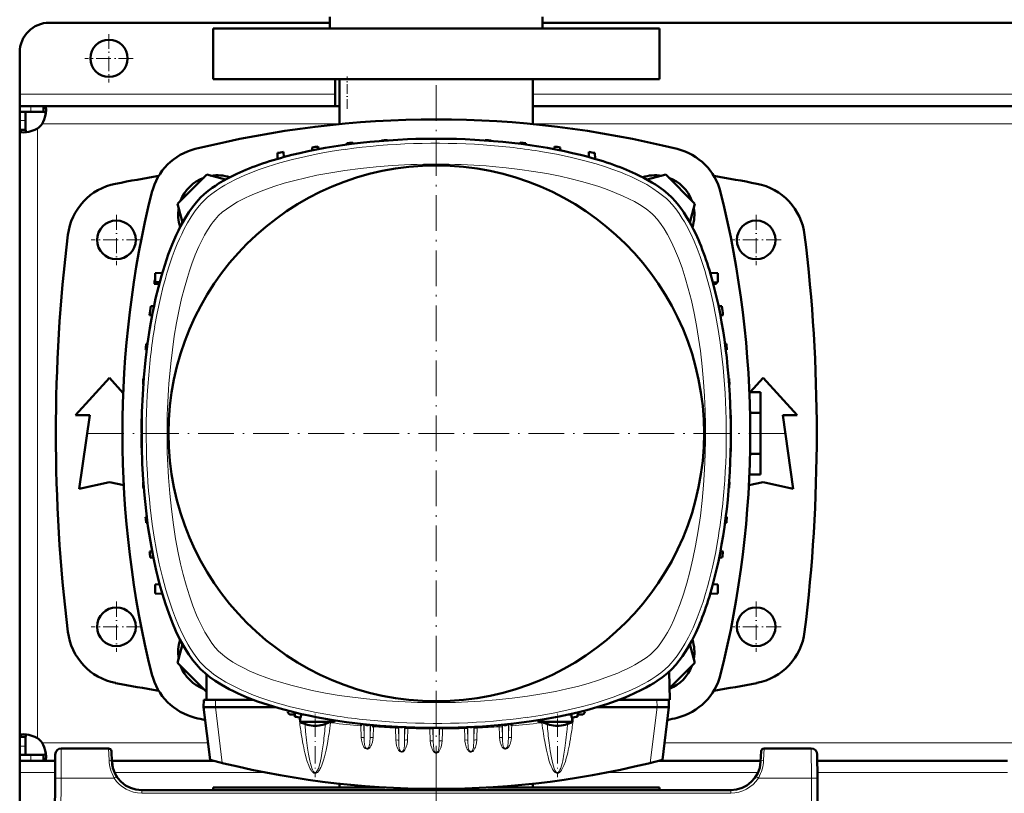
# Model space of a CAD drawing. Extents: x -1438 to 1837, y -1689 to 607.
# Tile 7 of 92: x -163 to 168, y -1374 to -1114. Entities that reach past the tile are written whole.
import ezdxf

# ---------------------------------------------------------------- set-up
doc = ezdxf.new("R2010")
doc.units = 0
doc.linetypes.add('DASHDOT', pattern=[18.5, 12, -3, 0.5, -3])

msp = doc.modelspace()

# ---------------------------------------------------------------- linework, layer by layer
at = {"color": 7, "lineweight": 50}
for p, q in [((-58.96, -1115.01), (-153.21, -1115.01)), ((-58.96, -1117.01), (-58.96, -1113.01)), ((12.54, -1113.01), (12.54, -1117.01)), ((261.04, -1115.01), (12.54, -1115.01)), ((-98.21, -1117.01), (-23.21, -1117.01)), ((-98.21, -1134.01), (-98.21, -1117.01)), ((-23.21, -1117.01), (51.79, -1117.01)), ((51.79, -1134.01), (51.79, -1117.01)), ((-163.21, -1139.01), (-163.21, -1125.01)), ((-23.21, -1134.01), (-98.21, -1134.01)), ((-57.21, -1134.01), (-57.21, -1143.01)), ((-55.71, -1149.09), (-55.71, -1134.01)), ((51.79, -1134.01), (-23.21, -1134.01)), ((9.29, -1149.09), (9.29, -1134.01)), ((-163.21, -1143.01), (-163.21, -1139.01)), ((-163.21, -1143.01), (-163.21, -1145.01)), ((-159.51, -1143.01), (-163.21, -1143.01)), ((-155.18, -1143.01), (-159.51, -1143.01)), ((-155.18, -1143.01), (-155.18, -1145.01)), ((-55.71, -1143.01), (-155.18, -1143.01)), ((264.29, -1143.01), (9.29, -1143.01)), ((-163.21, -1145.01), (-163.12, -1145.01)), ((-163.21, -1145.01), (-163.21, -1147.87)), ((-159.51, -1145.01), (-163.21, -1145.01)), ((-163.21, -1147.87), (-163.21, -1151.04)), ((-161.21, -1145.01), (-161.21, -1147.87)), ((-161.21, -1151.04), (-161.21, -1147.87)), ((-159.51, -1145.01), (-155.18, -1145.01)), ((-163.21, -1151.04), (-161.21, -1151.04)), ((-163.21, -1151.04), (-163.21, -1253.01)), ((-41.65, -1154.57), (-41.66, -1154.73)), ((-39.65, -1154.46), (-39.65, -1154.58)), ((-30.03, -1154.09), (-30.03, -1154.11)), ((-16.4, -1154.09), (-16.4, -1154.11)), ((-6.78, -1154.46), (-6.78, -1154.58)), ((-4.78, -1154.57), (-4.77, -1154.73)), ((-64.9, -1156.92), (-64.94, -1157.93)), ((-62.9, -1156.64), (-62.87, -1157.53)), ((-53.28, -1155.52), (-53.3, -1155.98)), ((-51.28, -1155.32), (-51.27, -1155.71)), ((4.85, -1155.32), (4.83, -1155.71)), ((6.85, -1155.52), (6.86, -1155.98)), ((16.47, -1156.64), (16.44, -1157.53)), ((18.47, -1156.92), (18.51, -1157.93)), ((-76.6, -1160.78), (-76.53, -1158.78)), ((-74.47, -1160.18), (-74.53, -1158.43)), ((28.03, -1160.18), (28.1, -1158.43)), ((30.16, -1160.78), (30.1, -1158.78)), ((-100.33, -1166.08), (-110.13, -1175.88)), ((-94.08, -1167.76), (-100.33, -1166.08)), ((53.92, -1166.08), (47.65, -1167.76)), ((63.71, -1175.88), (53.92, -1166.08)), ((-110.13, -1175.88), (-108.46, -1182.14)), ((62.03, -1182.16), (63.71, -1175.88)), ((-117.73, -1199.23), (-115.29, -1199.1)), ((-117.73, -1202.23), (-117.73, -1199.23)), ((68.86, -1199.09), (71.38, -1199.23)), ((71.38, -1199.23), (71.38, -1202.23)), ((-117.98, -1202.76), (-117.97, -1202.72)), ((-116.33, -1202.82), (-117.98, -1202.76)), ((-117.97, -1202.72), (-116.32, -1202.77)), ((-117.73, -1202.23), (-116.17, -1202.23)), ((69.76, -1202.31), (71.38, -1202.23)), ((69.9, -1202.82), (70.4, -1202.8)), ((-118.08, -1210.26), (-119.16, -1210.29)), ((72.73, -1210.29), (71.65, -1210.26)), ((-119.58, -1213.32), (-118.7, -1213.35)), ((72.26, -1213.35), (73.15, -1213.32)), ((-120.71, -1222.95), (-120.25, -1222.93)), ((73.81, -1222.93), (74.27, -1222.95)), ((-120.9, -1224.95), (-120.51, -1224.96)), ((74.08, -1224.96), (74.47, -1224.95)), ((-144.43, -1246.88), (-133.06, -1234.38)), ((-133.06, -1234.38), (-128.44, -1239.46)), ((-121.77, -1236.57), (-121.64, -1236.57)), ((-121.65, -1234.57), (-121.49, -1234.56)), ((75.06, -1234.56), (75.22, -1234.57)), ((75.21, -1236.57), (75.33, -1236.57)), ((82.3, -1239.15), (86.64, -1234.38)), ((86.64, -1234.38), (98.02, -1246.88)), ((82, -1239.15), (85.79, -1239.15)), ((85.79, -1239.15), (85.79, -1246.08)), ((-139.68, -1246.88), (-144.43, -1246.88)), ((-143.18, -1271.63), (-139.68, -1246.88)), ((-122.14, -1246.2), (-122.12, -1246.19)), ((75.69, -1246.19), (75.71, -1246.2)), ((82.22, -1246.08), (85.79, -1246.08)), ((85.79, -1246.08), (85.79, -1259.94)), ((93.27, -1246.88), (96.77, -1271.63)), ((98.02, -1246.88), (93.27, -1246.88)), ((-122.22, -1248.19), (-122.22, -1252.85)), ((-122.18, -1248.2), (-122.17, -1248.2)), ((75.74, -1248.2), (75.78, -1248.19)), ((75.78, -1248.2), (75.78, -1248.19)), ((75.78, -1257.82), (75.78, -1248.2)), ((-163.21, -1354.98), (-163.21, -1253.01)), ((-122.22, -1253.17), (-122.22, -1257.82)), ((-122.18, -1257.82), (-122.17, -1257.82)), ((-122.14, -1259.82), (-122.12, -1259.82)), ((75.69, -1259.82), (75.71, -1259.82)), ((75.74, -1257.82), (75.78, -1257.82)), ((75.78, -1257.82), (75.78, -1257.82)), ((82.22, -1259.94), (85.79, -1259.94)), ((85.79, -1259.94), (85.79, -1266.86)), ((82, -1266.86), (85.79, -1266.86)), ((-133.06, -1269.38), (-143.18, -1271.63)), ((-128.26, -1270.45), (-133.06, -1269.38)), ((-121.77, -1269.45), (-121.64, -1269.44)), ((75.21, -1269.44), (75.33, -1269.45)), ((86.64, -1269.38), (81.84, -1270.45)), ((96.77, -1271.63), (86.64, -1269.38)), ((-121.65, -1271.45), (-121.49, -1271.45)), ((75.06, -1271.45), (75.22, -1271.45)), ((-120.9, -1281.07), (-120.51, -1281.06)), ((-120.71, -1283.07), (-120.25, -1283.09)), ((73.81, -1283.09), (74.27, -1283.07)), ((74.08, -1281.06), (74.47, -1281.07)), ((-118.7, -1292.66), (-119.58, -1292.7)), ((72.26, -1292.66), (73.15, -1292.7)), ((-119.31, -1294.7), (-118.29, -1294.73)), ((71.86, -1294.73), (72.87, -1294.7)), ((69.76, -1303.71), (71.38, -1303.79)), ((-117.73, -1303.79), (-116.2, -1303.71)), ((-117.73, -1303.79), (-117.73, -1306.79)), ((-115.29, -1306.92), (-117.73, -1306.79)), ((68.86, -1306.92), (71.38, -1306.79)), ((71.38, -1306.79), (71.38, -1303.79)), ((-108.46, -1323.88), (-110.13, -1330.13)), ((63.71, -1330.13), (62.03, -1323.86)), ((-110.13, -1330.13), (-100.38, -1339.88)), ((55.18, -1338.67), (63.71, -1330.13)), ((55.04, -1333.1), (55.28, -1342.47)), ((-100.38, -1342.51), (-100.38, -1334.04)), ((-101.35, -1342.51), (-101.42, -1345.01)), ((-100.38, -1342.51), (-101.35, -1342.51)), ((-84.79, -1342.51), (-100.38, -1342.51)), ((55.28, -1342.51), (38.36, -1342.51)), ((54.98, -1345.01), (54.92, -1342.51)), ((55.28, -1342.51), (55.28, -1342.47)), ((-99.24, -1362.71), (-101.42, -1345.01)), ((-101.42, -1345.01), (-97.45, -1345.01)), ((-97.42, -1345.01), (-97.45, -1345.01)), ((-97.42, -1345.01), (-77.38, -1345.01)), ((-73.09, -1346.21), (-73.1, -1346.53)), ((26.65, -1346.21), (26.67, -1346.53)), ((30.94, -1345.01), (50.98, -1345.01)), ((50.98, -1345.01), (51.01, -1345.01)), ((54.98, -1345.01), (51.01, -1345.01)), ((52.81, -1362.71), (54.98, -1345.01)), ((-72.02, -1347.51), (-70.74, -1347.51)), ((-70.72, -1348.22), (-70.77, -1346.79)), ((-68.92, -1349.97), (-68.92, -1348.51)), ((-68.31, -1349.97), (-68.92, -1349.97)), ((-68.72, -1348.54), (-68.67, -1347.28)), ((-68.68, -1347.51), (-68.53, -1347.51)), ((-68.53, -1347.51), (-68.31, -1347.51)), ((-68.31, -1347.51), (-68.25, -1347.51)), ((-61.52, -1349.97), (-68.31, -1349.97)), ((-67.67, -1347.51), (-68.25, -1347.51)), ((-58.92, -1349.97), (-61.52, -1349.97)), ((-58.92, -1349.97), (-58.92, -1349.51)), ((12.48, -1349.97), (12.48, -1349.51)), ((13.09, -1349.97), (12.48, -1349.97)), ((13.09, -1349.97), (19.88, -1349.97)), ((19.88, -1349.97), (22.48, -1349.97)), ((21.81, -1347.51), (21.23, -1347.51)), ((22.09, -1347.51), (21.81, -1347.51)), ((22.09, -1347.51), (22.25, -1347.51)), ((22.28, -1348.54), (22.24, -1347.28)), ((22.48, -1349.97), (22.48, -1348.51)), ((24.28, -1348.22), (24.33, -1346.79)), ((24.31, -1347.51), (25.58, -1347.51)), ((-48.23, -1350.66), (-48.58, -1351.27)), ((-44.67, -1351.02), (-44.36, -1351.6)), ((1.79, -1350.66), (2.15, -1351.27)), ((-163.21, -1354.98), (-161.21, -1354.98)), ((-163.21, -1358.14), (-163.21, -1354.98)), ((-161.21, -1358.14), (-161.21, -1354.98)), ((-163.21, -1361.01), (-163.21, -1358.14)), ((-161.21, -1361.01), (-161.21, -1358.14)), ((-133.38, -1358.9), (-149.24, -1358.9)), ((-132.19, -1363.42), (-132.38, -1359.84)), ((85.95, -1359.84), (85.76, -1363.42)), ((102.82, -1358.9), (86.95, -1358.9)), ((-163.21, -1361.01), (-161.21, -1361.01)), ((-163.21, -1363.01), (-163.21, -1361.01)), ((-159.51, -1361.01), (-163.21, -1361.01)), ((-163.21, -1363.01), (-163.21, -1367.01)), ((-159.51, -1363.01), (-163.21, -1363.01)), ((-155.18, -1361.01), (-159.51, -1361.01)), ((-155.18, -1363.01), (-159.51, -1363.01)), ((-155.18, -1363.01), (-155.18, -1361.01)), ((-151.25, -1363.01), (-155.18, -1363.01)), ((-151.24, -1360.88), (-151.28, -1368.84)), ((-98.12, -1363.01), (-132.21, -1363.01)), ((85.78, -1363.01), (51.68, -1363.01)), ((104.82, -1360.88), (104.86, -1368.84)), ((168.75, -1363.01), (104.83, -1363.01)), ((-163.21, -1367.01), (-163.21, -1381.01)), ((-151.71, -1450.9), (-151.28, -1368.84)), ((105.29, -1450.9), (104.86, -1368.84)), ((75.78, -1372.9), (-122.2, -1372.9)), ((-40.53, -1372.01), (-98.21, -1372.01)), ((-98.21, -1372.9), (-98.21, -1372.01)), ((-55.71, -1372.01), (-55.71, -1370.74)), ((51.79, -1372.01), (-5.91, -1372.01)), ((9.29, -1372.01), (9.29, -1370.74)), ((51.79, -1372.9), (51.79, -1372.01))]:
    msp.add_line(p, q, dxfattribs=at)
at = {"color": 7, "linetype": 'DASHDOT', "lineweight": 18, "ltscale": 0.40625}
for p, q in [((-133.21, -1118.88), (-133.21, -1135.13)), ((-125.08, -1127.01), (-141.33, -1127.01))]:
    msp.add_line(p, q, dxfattribs=at)
at = {"color": 7, "linetype": 'DASHDOT', "lineweight": 18, "ltscale": 0.270001}
msp.add_line((-53.21, -1143.91), (-53.21, -1133.11), dxfattribs=at)
at = {"color": 7, "linetype": 'DASHDOT', "lineweight": 18}
for p, q in [((-23.22, -1136.01), (-23.22, -1370.01)), ((93.78, -1253.01), (-140.22, -1253.01)), ((-23.21, -1395.23), (-23.21, -1368.52))]:
    msp.add_line(p, q, dxfattribs=at)
at = {"color": 7, "lineweight": 18}
for p, q in [((-57.21, -1139.01), (-163.21, -1139.01)), ((264.29, -1139.01), (9.29, -1139.01)), ((-159.51, -1143.01), (-159.51, -1145.01)), ((-163.21, -1147.87), (-161.21, -1147.87)), ((-157.21, -1150.54), (-157.21, -1253.01)), ((-55.71, -1149.01), (-155.67, -1149.01)), ((264.29, -1149.01), (9.29, -1149.01)), ((-157.21, -1355.47), (-157.21, -1253.01)), ((-97.35, -1342.51), (-97.42, -1345.01)), ((50.98, -1345.01), (50.92, -1342.51)), ((-95.15, -1363.76), (-97.45, -1345.01)), ((-73.1, -1346.53), (-71.8, -1346.53)), ((25.37, -1346.53), (26.67, -1346.53)), ((51.01, -1345.01), (48.71, -1363.76)), ((-58.61, -1349.81), (-58.71, -1350.21)), ((-58.16, -1349.97), (-58.2, -1350.3)), ((11.72, -1349.97), (11.76, -1350.3)), ((12.18, -1349.81), (12.27, -1350.21)), ((-48.58, -1351.27), (-48.46, -1355.23)), ((-47.6, -1350.73), (-47.47, -1355.31)), ((-47.47, -1350.74), (-47.47, -1355.31)), ((-45.47, -1350.95), (-45.47, -1355.31)), ((-45.47, -1355.31), (-45.34, -1350.96)), ((-44.47, -1355.23), (-44.36, -1351.6)), ((-36.96, -1351.61), (-36.96, -1352.03)), ((-36.96, -1352.03), (-36.84, -1356.05)), ((-35.97, -1351.66), (-35.96, -1352.12)), ((-35.96, -1352.12), (-35.84, -1356.14)), ((-35.84, -1351.67), (-35.84, -1356.14)), ((-33.84, -1351.77), (-33.84, -1356.14)), ((-33.84, -1356.14), (-33.73, -1352.28)), ((-33.73, -1352.28), (-33.72, -1351.77)), ((-32.85, -1356.05), (-32.73, -1352.19)), ((-32.73, -1352.19), (-32.72, -1351.82)), ((-25.34, -1352), (-25.33, -1352.33)), ((-25.33, -1352.33), (-25.21, -1356.33)), ((-24.34, -1352.01), (-24.33, -1352.42)), ((-24.33, -1352.42), (-24.22, -1356.42)), ((-24.22, -1352.01), (-24.22, -1356.42)), ((-22.22, -1352.01), (-22.22, -1356.42)), ((-22.1, -1352.42), (-22.22, -1356.42)), ((-22.09, -1352.01), (-22.1, -1352.42)), ((-21.1, -1352), (-21.1, -1352.33)), ((-13.7, -1352.19), (-13.71, -1351.82)), ((-12.7, -1352.28), (-12.72, -1351.77)), ((-12.59, -1356.14), (-12.7, -1352.28)), ((-12.59, -1351.77), (-12.59, -1356.14)), ((-10.59, -1351.67), (-10.59, -1356.14)), ((-10.48, -1352.12), (-10.59, -1356.14)), ((-10.47, -1351.66), (-10.48, -1352.12)), ((-9.48, -1351.61), (-9.48, -1352.03)), ((-2.07, -1351.6), (-2.09, -1351.05)), ((-0.97, -1355.31), (-1.07, -1351.68)), ((-0.97, -1350.95), (-0.97, -1355.31)), ((1.17, -1350.73), (1.03, -1355.31)), ((1.03, -1350.74), (1.03, -1355.31)), ((-163.21, -1358.14), (-161.21, -1358.14)), ((-99.94, -1357.01), (-155.67, -1357.01)), ((-149.24, -1358.9), (-149.28, -1368.84)), ((-133.38, -1358.9), (-133.19, -1362.87)), ((220.06, -1357.01), (53.51, -1357.01)), ((86.76, -1362.87), (86.95, -1358.9)), ((102.86, -1368.84), (102.82, -1358.9)), ((-159.51, -1363.01), (-159.51, -1361.01)), ((-151.27, -1367.01), (-163.21, -1367.01)), ((-149.28, -1368.84), (-149.71, -1450.9)), ((-131.45, -1368.84), (-149.28, -1368.84)), ((-130.86, -1368.46), (-131.45, -1368.84)), ((-80.4, -1367.01), (-131.32, -1367.01)), ((-130.61, -1368.31), (-130.86, -1368.46)), ((84.89, -1367.01), (33.97, -1367.01)), ((102.86, -1368.84), (85.03, -1368.84)), ((102.86, -1368.84), (103.29, -1450.9)), ((168.73, -1367.01), (104.85, -1367.01)), ((-122.2, -1373.89), (-122.2, -1372.9)), ((75.78, -1372.9), (75.78, -1373.89)), ((75.78, -1373.89), (-122.2, -1373.89))]:
    msp.add_line(p, q, dxfattribs=at)
at = {"color": 7, "linetype": 'DASHDOT', "lineweight": 18, "ltscale": 0.422498}
for p, q in [((-130.71, -1179.56), (-130.71, -1196.46)), ((84.29, -1179.56), (84.29, -1196.46)), ((-130.71, -1309.56), (-130.71, -1326.46)), ((84.29, -1309.56), (84.29, -1326.46))]:
    msp.add_line(p, q, dxfattribs=at)
at = {"color": 7, "linetype": 'DASHDOT', "lineweight": 18, "ltscale": 0.4225}
for p, q in [((-122.26, -1188.01), (-139.16, -1188.01)), ((92.74, -1188.01), (75.84, -1188.01)), ((-122.26, -1318.01), (-139.16, -1318.01)), ((92.74, -1318.01), (75.84, -1318.01))]:
    msp.add_line(p, q, dxfattribs=at)
at = {"color": 7, "linetype": 'DASHDOT', "lineweight": 18, "ltscale": 0.073828}
msp.add_line((-63.92, -1350.21), (-63.92, -1347.26), dxfattribs=at)
at = {"color": 7, "linetype": 'DASHDOT', "lineweight": 18, "ltscale": 0.487851}
msp.add_line((-63.92, -1349.08), (-63.92, -1368.59), dxfattribs=at)
at = {"color": 7, "linetype": 'DASHDOT', "lineweight": 18, "ltscale": 0.073831}
msp.add_line((17.48, -1350.21), (17.48, -1347.26), dxfattribs=at)
at = {"color": 7, "linetype": 'DASHDOT', "lineweight": 18, "ltscale": 0.487872}
msp.add_line((17.48, -1349.08), (17.48, -1368.59), dxfattribs=at)
at = {"color": 7, "lineweight": 50}
for points in [[(-154.33, -1144.43), (-154.41, -1145.37), (-154.63, -1146.43), (-154.98, -1147.54), (-155.3, -1148.28), (-155.67, -1149.01)], [(-155.18, -1143.01), (-154.99, -1143.03), (-154.83, -1143.08), (-154.69, -1143.18), (-154.57, -1143.31), (-154.48, -1143.49), (-154.41, -1143.7), (-154.35, -1144.04), (-154.33, -1144.43)], [(-155.18, -1145.01), (-154.84, -1145.05), (-154.59, -1145.2), (-154.42, -1145.44)], [(-161.79, -1151.89), (-162.44, -1151.83), (-162.7, -1151.75), (-162.9, -1151.64), (-163.06, -1151.51), (-163.16, -1151.34), (-163.21, -1151.04)], [(-157.21, -1150.54), (-158.16, -1151.02), (-159.13, -1151.4), (-160.1, -1151.67), (-161.02, -1151.83), (-161.79, -1151.89)], [(-160.77, -1151.8), (-161.02, -1151.63), (-161.16, -1151.38), (-161.21, -1151.04)], [(-90.21, -1165.79), (-91.75, -1166.54), (-93.33, -1167.36), (-94.84, -1168.2), (-96.35, -1169.1), (-97.42, -1169.79), (-98.48, -1170.52), (-99.85, -1171.55), (-101.17, -1172.64), (-102.41, -1173.81)], [(55.98, -1173.81), (54.6, -1172.53), (53.14, -1171.33), (51.61, -1170.22), (50.44, -1169.43), (49.25, -1168.69), (47.87, -1167.89), (46.49, -1167.14), (45.12, -1166.44), (43.77, -1165.79)], [(-102.41, -1173.81), (-103.79, -1175.3), (-105.12, -1176.95), (-106.39, -1178.74), (-107.61, -1180.68), (-108.39, -1182.02), (-109.14, -1183.41), (-109.89, -1184.88), (-110.61, -1186.39), (-111.96, -1189.51), (-113.27, -1192.92), (-114.48, -1196.47), (-115.59, -1200.13), (-116.61, -1203.9), (-117.54, -1207.75), (-118.07, -1210.2), (-118.57, -1212.67), (-119.46, -1217.69), (-120.23, -1222.8), (-120.59, -1225.62), (-120.92, -1228.46), (-121.46, -1234.19), (-121.86, -1239.96), (-122.11, -1245.76), (-122.21, -1251.58), (-122.18, -1257.4), (-122, -1263.22), (-121.71, -1268.53), (-121.29, -1273.81), (-120.75, -1279.04), (-120.09, -1284.22), (-119.3, -1289.34), (-118.37, -1294.37), (-117.35, -1299.06), (-116.8, -1301.37), (-116.21, -1303.65), (-115.27, -1307.01), (-114.24, -1310.28), (-113.14, -1313.45), (-111.96, -1316.51), (-110.69, -1319.44), (-109.34, -1322.23), (-108.61, -1323.6), (-107.86, -1324.93), (-107.13, -1326.13), (-106.39, -1327.28), (-105.11, -1329.07), (-103.79, -1330.72), (-102.41, -1332.2)], [(64, -1186.02), (63.25, -1184.47), (62.44, -1182.89), (61.59, -1181.38), (60.69, -1179.87), (60, -1178.8), (59.27, -1177.75), (58.24, -1176.38), (57.15, -1175.06), (55.98, -1173.81)], [(55.98, -1332.2), (57.26, -1330.83), (58.46, -1329.36), (59.57, -1327.84), (60.36, -1326.66), (61.1, -1325.47), (61.9, -1324.09), (62.65, -1322.71), (63.35, -1321.34), (64, -1320)], [(-102.41, -1332.2), (-100.93, -1333.58), (-99.28, -1334.91), (-97.48, -1336.18), (-95.55, -1337.41), (-94.21, -1338.18), (-92.82, -1338.93), (-91.35, -1339.68), (-89.83, -1340.4), (-86.71, -1341.75), (-83.31, -1343.06), (-79.76, -1344.27), (-76.1, -1345.38), (-72.33, -1346.4), (-68.48, -1347.33), (-66.03, -1347.86), (-63.55, -1348.36), (-58.53, -1349.25), (-53.43, -1350.02), (-50.61, -1350.38), (-47.76, -1350.71), (-42.04, -1351.25), (-36.26, -1351.65), (-30.46, -1351.9), (-24.64, -1352), (-18.82, -1351.97), (-13.01, -1351.79), (-7.7, -1351.5), (-2.42, -1351.08), (2.82, -1350.54), (8, -1349.88), (13.11, -1349.09), (18.14, -1348.16), (22.84, -1347.14), (25.15, -1346.59), (27.42, -1346), (30.78, -1345.06), (34.05, -1344.03), (37.23, -1342.93), (40.29, -1341.75), (43.22, -1340.48), (46.01, -1339.13), (47.38, -1338.4), (48.7, -1337.65), (49.9, -1336.92), (51.06, -1336.18), (52.85, -1334.9), (54.49, -1333.58), (55.98, -1332.2)], [(-161.79, -1354.13), (-162.44, -1354.19), (-162.7, -1354.26), (-162.9, -1354.37), (-163.06, -1354.51), (-163.16, -1354.68), (-163.21, -1354.98)], [(-157.21, -1355.47), (-158.16, -1355), (-159.13, -1354.62), (-160.1, -1354.35), (-161.02, -1354.18), (-161.79, -1354.13)], [(-160.77, -1354.22), (-161.02, -1354.38), (-161.16, -1354.64), (-161.21, -1354.98)], [(-154.33, -1361.59), (-154.41, -1360.64), (-154.63, -1359.58), (-154.98, -1358.48), (-155.3, -1357.73), (-155.67, -1357.01)], [(-155.18, -1361.01), (-154.84, -1360.96), (-154.59, -1360.82), (-154.42, -1360.57)], [(-155.18, -1363.01), (-154.99, -1362.99), (-154.83, -1362.93), (-154.69, -1362.84), (-154.57, -1362.7), (-154.48, -1362.53), (-154.41, -1362.31), (-154.35, -1361.98), (-154.33, -1361.59)]]:
    msp.add_lwpolyline(points, dxfattribs=at)
at = {"color": 7, "lineweight": 18}
for points in [[(-101.34, -1174.89), (-100.06, -1173.7), (-98.64, -1172.54), (-97.1, -1171.42), (-95.44, -1170.33), (-94.27, -1169.62), (-93.05, -1168.94), (-90.5, -1167.62), (-87.8, -1166.38), (-85.29, -1165.34), (-82.68, -1164.35), (-79.99, -1163.42), (-77.92, -1162.76), (-75.81, -1162.14), (-71.5, -1160.98), (-67.07, -1159.94), (-62.54, -1159.01), (-58.16, -1158.24), (-53.72, -1157.57)], [(12.54, -1158.38), (17.19, -1159.22), (21.76, -1160.19), (26.22, -1161.27), (28.41, -1161.86), (30.56, -1162.48), (33.37, -1163.36), (36.1, -1164.3), (38.75, -1165.29), (40.46, -1165.99), (42.12, -1166.71), (43.72, -1167.45), (45.27, -1168.22), (47.5, -1169.43), (49.59, -1170.7), (51.51, -1172.02), (53.26, -1173.39), (54.11, -1174.13), (54.9, -1174.89)], [(-96.39, -1179.84), (-95.18, -1178.74), (-93.76, -1177.63), (-91.97, -1176.41), (-90, -1175.25), (-88.69, -1174.54), (-87.33, -1173.86), (-85.82, -1173.16), (-84.27, -1172.48), (-81.15, -1171.24), (-77.77, -1170.06), (-74.28, -1168.98), (-70.7, -1167.99), (-67.04, -1167.1), (-63.33, -1166.3), (-58.66, -1165.42), (-53.94, -1164.67), (-48.68, -1163.98), (-43.38, -1163.43), (-38.05, -1163.01)], [(-4.37, -1163.32), (0.27, -1163.76), (4.88, -1164.31), (9.45, -1164.97), (13.97, -1165.73), (18.43, -1166.62), (22.07, -1167.45), (25.64, -1168.36), (29.13, -1169.36), (31.44, -1170.09), (33.7, -1170.87), (36.72, -1172.02), (39.61, -1173.26), (41.54, -1174.18), (43.38, -1175.14), (45.11, -1176.15)], [(-117.85, -1217.26), (-117, -1212.6), (-116.04, -1208.03), (-114.95, -1203.57), (-114.36, -1201.38), (-113.74, -1199.23), (-112.86, -1196.42), (-111.93, -1193.69), (-110.93, -1191.04), (-110.24, -1189.33), (-109.51, -1187.67), (-108.77, -1186.07), (-108, -1184.52), (-106.79, -1182.29), (-105.53, -1180.2), (-104.21, -1178.28), (-102.84, -1176.53), (-102.09, -1175.68), (-101.34, -1174.89)], [(45.11, -1176.15), (46.96, -1177.36), (47.84, -1178.01), (48.66, -1178.66), (49.34, -1179.25), (49.95, -1179.84)], [(54.9, -1174.89), (56.09, -1176.16), (57.25, -1177.58), (58.37, -1179.12), (59.46, -1180.79), (60.17, -1181.96), (60.85, -1183.17), (62.17, -1185.72), (63.41, -1188.42), (64.46, -1190.94), (65.44, -1193.55), (66.37, -1196.24), (67.03, -1198.31), (67.65, -1200.41), (68.81, -1204.73), (69.85, -1209.16), (70.78, -1213.69), (71.55, -1218.06), (72.22, -1222.5)], [(-100.08, -1184.68), (-98.86, -1182.83), (-98.21, -1181.95), (-97.56, -1181.13), (-96.97, -1180.45), (-96.39, -1179.84)], [(49.95, -1179.84), (51.06, -1181.05), (52.17, -1182.47), (53.37, -1184.24), (54.53, -1186.2), (55.74, -1188.51), (56.89, -1190.97)], [(-112.91, -1234.16), (-112.46, -1229.52), (-111.91, -1224.91), (-111.26, -1220.34), (-110.49, -1215.82), (-109.61, -1211.36), (-108.78, -1207.72), (-107.87, -1204.15), (-106.86, -1200.66), (-106.13, -1198.35), (-105.35, -1196.09), (-104.21, -1193.07), (-102.97, -1190.18), (-102.05, -1188.25), (-101.08, -1186.41), (-100.08, -1184.68)], [(56.89, -1190.97), (57.55, -1192.52), (58.18, -1194.12), (59.38, -1197.4), (60.47, -1200.8), (61.47, -1204.29), (62.51, -1208.42), (63.44, -1212.63), (64.23, -1216.81), (64.93, -1221.04), (65.53, -1225.31), (66.13, -1230.5), (66.6, -1235.73), (66.92, -1240.56), (67.14, -1245.41), (67.25, -1250.27), (67.25, -1255.13), (67.15, -1259.99)], [(67.15, -1259.99), (66.93, -1265.21), (66.59, -1270.41), (66.13, -1275.59), (65.53, -1280.72), (64.8, -1285.81), (63.94, -1290.84), (63.05, -1295.21), (62.05, -1299.51), (61.03, -1303.33), (59.9, -1307.05), (58.78, -1310.32), (57.56, -1313.46), (56.59, -1315.71), (55.57, -1317.86), (54.49, -1319.89)], [(-96.39, -1326.18), (-97.49, -1324.97), (-98.6, -1323.55), (-99.81, -1321.76), (-100.98, -1319.79), (-101.68, -1318.48), (-102.36, -1317.12), (-103.07, -1315.61), (-103.74, -1314.06), (-104.98, -1310.94), (-106.17, -1307.56), (-107.25, -1304.07), (-108.23, -1300.49), (-109.12, -1296.84), (-109.93, -1293.12), (-110.8, -1288.45), (-111.55, -1283.73), (-112.24, -1278.47), (-112.79, -1273.17), (-113.21, -1267.84)], [(-101.34, -1331.13), (-102.53, -1329.85), (-103.68, -1328.44), (-104.81, -1326.89), (-105.9, -1325.23), (-106.6, -1324.06), (-107.29, -1322.84), (-108.6, -1320.29), (-109.85, -1317.59), (-110.89, -1315.08), (-111.88, -1312.47), (-112.8, -1309.78), (-113.46, -1307.71), (-114.09, -1305.6), (-115.25, -1301.29), (-116.29, -1296.86), (-117.21, -1292.33), (-117.98, -1287.95), (-118.65, -1283.51)], [(71.41, -1288.76), (70.57, -1293.42), (69.6, -1297.99), (68.52, -1302.45), (67.93, -1304.63), (67.31, -1306.78), (66.43, -1309.59), (65.49, -1312.32), (64.5, -1314.97), (63.8, -1316.68), (63.08, -1318.34), (62.34, -1319.95), (61.57, -1321.5), (60.36, -1323.73), (59.09, -1325.81), (57.77, -1327.74), (56.4, -1329.49), (55.66, -1330.33), (54.9, -1331.13)], [(54.49, -1319.89), (53.39, -1321.74), (52.25, -1323.42), (51.1, -1324.92), (50.52, -1325.58), (49.95, -1326.18)], [(-91.55, -1329.87), (-93.39, -1328.65), (-94.28, -1328), (-95.09, -1327.35), (-95.77, -1326.76), (-96.39, -1326.18)], [(49.95, -1326.18), (48.75, -1327.28), (47.33, -1328.39), (45.54, -1329.6), (43.57, -1330.77), (42.26, -1331.47), (40.9, -1332.15), (39.39, -1332.86), (37.83, -1333.54), (34.71, -1334.77), (31.33, -1335.96), (27.85, -1337.04), (24.27, -1338.02), (20.61, -1338.91), (16.89, -1339.72), (12.23, -1340.59), (7.5, -1341.34), (2.25, -1342.03), (-3.05, -1342.58), (-8.39, -1343)], [(-42.07, -1342.7), (-46.71, -1342.25), (-51.32, -1341.71), (-55.89, -1341.05), (-60.41, -1340.28), (-64.87, -1339.4), (-68.5, -1338.57), (-72.07, -1337.66), (-75.57, -1336.65), (-77.88, -1335.92), (-80.13, -1335.14), (-83.15, -1334), (-86.04, -1332.76), (-87.98, -1331.84), (-89.82, -1330.87), (-91.55, -1329.87)], [(-58.97, -1347.64), (-63.63, -1346.79), (-68.2, -1345.83), (-72.66, -1344.74), (-74.84, -1344.15), (-76.99, -1343.53), (-79.8, -1342.65), (-82.53, -1341.72), (-85.18, -1340.72), (-86.89, -1340.03), (-88.55, -1339.31), (-90.16, -1338.56), (-91.71, -1337.79), (-93.94, -1336.58), (-96.02, -1335.32), (-97.95, -1334), (-99.7, -1332.63), (-100.54, -1331.88), (-101.34, -1331.13)], [(54.9, -1331.13), (53.63, -1332.32), (52.21, -1333.47), (50.67, -1334.6), (49, -1335.69), (47.83, -1336.39), (46.62, -1337.08), (44.07, -1338.39), (41.37, -1339.64), (38.85, -1340.68), (36.24, -1341.67), (33.55, -1342.59), (31.48, -1343.25), (29.38, -1343.88), (25.06, -1345.04), (20.63, -1346.08), (16.1, -1347), (11.73, -1347.77), (7.29, -1348.44)], [(-67.11, -1353.17), (-66.81, -1356.07), (-66.46, -1358.76), (-66.14, -1360.83)], [(-35.96, -1352.12), (-35.96, -1352.11), (-35.98, -1352.1), (-36.08, -1352.07), (-36.23, -1352.04), (-36.96, -1352.03)], [(-33.73, -1352.28), (-33.73, -1352.27), (-33.71, -1352.26), (-33.61, -1352.23), (-33.42, -1352.2), (-32.73, -1352.19)], [(-24.33, -1352.42), (-24.34, -1352.42), (-24.35, -1352.4), (-24.46, -1352.37), (-24.66, -1352.35), (-25.33, -1352.33)], [(-22.1, -1352.42), (-22.1, -1352.42), (-22.08, -1352.4), (-21.97, -1352.37), (-21.77, -1352.35), (-21.1, -1352.33)], [(-12.7, -1352.28), (-12.71, -1352.27), (-12.72, -1352.26), (-12.82, -1352.23), (-13.02, -1352.2), (-13.7, -1352.19)], [(-10.48, -1352.12), (-10.47, -1352.11), (-10.46, -1352.1), (-10.36, -1352.07), (-10.2, -1352.04), (-9.48, -1352.03)], [(-1.07, -1351.68), (-1.08, -1351.68), (-1.09, -1351.67), (-1.19, -1351.64), (-1.39, -1351.61), (-2.07, -1351.6)], [(20.68, -1353.17), (20.37, -1356.07), (20.03, -1358.76), (19.71, -1360.83)], [(-47.47, -1355.31), (-47.47, -1355.31), (-47.48, -1355.3), (-47.55, -1355.27), (-47.69, -1355.25), (-48.07, -1355.22), (-48.46, -1355.23)], [(-48.46, -1355.23), (-48.37, -1356.15), (-48.16, -1357.05), (-48.01, -1357.49), (-47.83, -1357.92), (-47.51, -1358.46), (-47.3, -1358.7), (-47.07, -1358.9), (-46.77, -1359.06), (-46.44, -1359.11), (-46.24, -1359.08), (-46.04, -1359.01), (-45.7, -1358.77), (-45.41, -1358.43), (-45.17, -1358.05), (-44.99, -1357.65), (-44.69, -1356.77), (-44.54, -1356), (-44.47, -1355.23)], [(-45.47, -1355.31), (-45.46, -1355.31), (-45.45, -1355.3), (-45.38, -1355.27), (-45.24, -1355.25), (-44.86, -1355.22), (-44.47, -1355.23)], [(-36.84, -1356.05), (-36.74, -1357.02), (-36.53, -1357.96), (-36.38, -1358.41), (-36.2, -1358.85), (-35.89, -1359.43), (-35.7, -1359.68), (-35.47, -1359.9), (-35.2, -1360.06), (-34.93, -1360.13), (-34.64, -1360.11), (-34.38, -1360.01), (-34.16, -1359.85), (-33.97, -1359.65), (-33.78, -1359.4), (-33.62, -1359.13), (-33.43, -1358.74), (-33.28, -1358.35), (-33.02, -1357.43), (-32.87, -1356.48), (-32.85, -1356.05)], [(-35.84, -1356.14), (-35.85, -1356.13), (-35.88, -1356.12), (-36.08, -1356.08), (-36.72, -1356.05), (-36.84, -1356.05)], [(-34.75, -1359.93), (-34.57, -1359.86), (-34.41, -1359.72), (-34.28, -1359.55), (-34.19, -1359.35), (-34.05, -1358.92), (-34, -1358.63), (-33.93, -1358.05), (-33.86, -1356.87), (-33.84, -1356.14)], [(-33.84, -1356.14), (-33.84, -1356.14), (-33.83, -1356.13), (-33.76, -1356.1), (-33.62, -1356.08), (-33.24, -1356.05), (-32.85, -1356.05)], [(-24.22, -1356.42), (-24.22, -1356.41), (-24.23, -1356.4), (-24.3, -1356.38), (-24.44, -1356.35), (-24.82, -1356.33), (-25.21, -1356.33)], [(-25.21, -1356.33), (-25.14, -1357.14), (-24.99, -1357.94), (-24.76, -1358.71), (-24.58, -1359.17), (-24.36, -1359.61), (-24.07, -1360.03), (-23.89, -1360.21), (-23.68, -1360.36), (-23.46, -1360.46), (-23.22, -1360.5)], [(-24.22, -1356.42), (-24.15, -1358.06), (-24.07, -1358.93), (-23.98, -1359.37), (-23.83, -1359.81), (-23.67, -1360.06), (-23.46, -1360.25), (-23.22, -1360.31)], [(-21.22, -1356.33), (-21.29, -1357.14), (-21.44, -1357.94), (-21.67, -1358.71), (-21.85, -1359.17), (-22.08, -1359.61), (-22.37, -1360.03), (-22.55, -1360.21), (-22.75, -1360.36), (-22.98, -1360.46), (-23.22, -1360.5)], [(-22.22, -1356.42), (-22.28, -1358.06), (-22.37, -1358.93), (-22.45, -1359.37), (-22.6, -1359.81), (-22.76, -1360.06), (-22.98, -1360.25), (-23.22, -1360.31)], [(-22.22, -1356.42), (-22.21, -1356.41), (-22.2, -1356.4), (-22.13, -1356.38), (-21.99, -1356.35), (-21.61, -1356.33), (-21.22, -1356.33)], [(-12.59, -1356.14), (-12.6, -1356.13), (-12.63, -1356.12), (-12.83, -1356.08), (-13.47, -1356.05), (-13.59, -1356.05)], [(-9.6, -1356.05), (-9.69, -1357.02), (-9.9, -1357.96), (-10.05, -1358.41), (-10.23, -1358.85), (-10.55, -1359.43), (-10.74, -1359.68), (-10.96, -1359.9), (-11.23, -1360.06), (-11.51, -1360.13), (-11.8, -1360.11), (-12.05, -1360.01), (-12.28, -1359.85), (-12.47, -1359.65), (-12.66, -1359.4), (-12.82, -1359.13), (-13, -1358.74), (-13.16, -1358.35), (-13.42, -1357.43), (-13.56, -1356.48), (-13.59, -1356.05)], [(-11.68, -1359.93), (-11.87, -1359.86), (-12.02, -1359.72), (-12.15, -1359.55), (-12.25, -1359.35), (-12.38, -1358.92), (-12.44, -1358.63), (-12.5, -1358.05), (-12.57, -1356.87), (-12.59, -1356.14)], [(-10.59, -1356.14), (-10.59, -1356.14), (-10.58, -1356.13), (-10.51, -1356.1), (-10.37, -1356.08), (-9.99, -1356.05), (-9.6, -1356.05)], [(-0.97, -1355.31), (-0.97, -1355.31), (-0.98, -1355.3), (-1.05, -1355.27), (-1.19, -1355.25), (-1.57, -1355.22), (-1.96, -1355.23)], [(2.03, -1355.23), (1.94, -1356.15), (1.73, -1357.05), (1.58, -1357.49), (1.39, -1357.92), (1.07, -1358.46), (0.87, -1358.7), (0.63, -1358.9), (0.34, -1359.06), (0.01, -1359.11), (-0.2, -1359.08), (-0.39, -1359.01), (-0.73, -1358.77), (-1.03, -1358.43), (-1.26, -1358.05), (-1.45, -1357.65), (-1.74, -1356.77), (-1.9, -1356), (-1.96, -1355.23)], [(1.03, -1355.31), (1.04, -1355.3), (1.07, -1355.29), (1.18, -1355.26), (1.36, -1355.24), (2.03, -1355.23)], [(-63.59, -1367.19), (-63.35, -1367.07), (-63.14, -1366.92), (-62.93, -1366.72), (-62.74, -1366.49), (-62.51, -1366.15), (-62.3, -1365.81), (-62.05, -1365.32), (-61.82, -1364.82), (-61.44, -1363.8), (-61.1, -1362.78), (-60.81, -1361.74), (-60.26, -1359.51), (-59.81, -1357.26)], [(-63.33, -1366.56), (-63.08, -1366.15), (-62.84, -1365.59), (-62.6, -1364.89), (-62.36, -1364.07), (-61.92, -1362.09), (-61.51, -1359.72), (-61.14, -1356.98)], [(-47.37, -1357.19), (-47.3, -1357.69), (-47.25, -1357.94), (-47.13, -1358.3)], [(-47.13, -1358.3), (-46.98, -1358.57), (-46.77, -1358.78), (-46.56, -1358.87)], [(-46.56, -1358.87), (-46.39, -1358.87), (-46.24, -1358.81), (-46.06, -1358.68), (-45.86, -1358.41)], [(-45.86, -1358.41), (-45.71, -1358.01), (-45.64, -1357.73), (-45.56, -1357.17)], [(-35.75, -1358.08), (-35.69, -1358.61), (-35.64, -1358.87), (-35.54, -1359.26), (-35.4, -1359.56), (-35.3, -1359.69), (-35.14, -1359.84), (-34.94, -1359.93), (-34.75, -1359.93)], [(-10.68, -1358.08), (-10.74, -1358.61), (-10.79, -1358.87), (-10.9, -1359.26), (-11.04, -1359.56), (-11.13, -1359.69), (-11.3, -1359.84), (-11.49, -1359.93), (-11.68, -1359.93)], [(-0.58, -1358.41), (-0.73, -1358.01), (-0.79, -1357.73), (-0.87, -1357.17)], [(0.12, -1358.87), (-0.04, -1358.87), (-0.2, -1358.81), (-0.38, -1358.68), (-0.58, -1358.41)], [(0.7, -1358.3), (0.54, -1358.57), (0.33, -1358.78), (0.12, -1358.87)], [(0.93, -1357.19), (0.87, -1357.69), (0.81, -1357.94), (0.7, -1358.3)], [(17.15, -1367.19), (16.92, -1367.07), (16.71, -1366.92), (16.5, -1366.72), (16.31, -1366.49), (16.07, -1366.15), (15.86, -1365.81), (15.61, -1365.32), (15.39, -1364.82), (15, -1363.8), (14.67, -1362.78), (14.37, -1361.74), (13.83, -1359.51), (13.37, -1357.26)], [(16.9, -1366.56), (16.65, -1366.15), (16.4, -1365.59), (16.16, -1364.89), (15.93, -1364.06), (15.49, -1362.09), (15.08, -1359.72), (14.7, -1356.98)], [(-67.19, -1361.11), (-66.91, -1362.18), (-66.59, -1363.23), (-66.09, -1364.62), (-65.8, -1365.3), (-65.57, -1365.75), (-65.31, -1366.18), (-65.02, -1366.59), (-64.82, -1366.8), (-64.6, -1366.99), (-64.35, -1367.15), (-64.05, -1367.24), (-63.74, -1367.23), (-63.59, -1367.19)], [(-66.14, -1360.83), (-65.72, -1363.01), (-65.5, -1363.96), (-65.27, -1364.78), (-65.03, -1365.5), (-64.78, -1366.09), (-64.53, -1366.53), (-64.28, -1366.81), (-64.11, -1366.92), (-63.94, -1366.96), (-63.78, -1366.94)], [(20.76, -1361.11), (20.47, -1362.18), (20.16, -1363.23), (19.66, -1364.62), (19.36, -1365.3), (19.13, -1365.75), (18.88, -1366.18), (18.58, -1366.59), (18.39, -1366.8), (18.17, -1366.99), (17.91, -1367.15), (17.62, -1367.24), (17.3, -1367.23), (17.15, -1367.19)], [(19.71, -1360.83), (19.29, -1363.01), (19.07, -1363.96), (18.84, -1364.78), (18.6, -1365.5), (18.35, -1366.09), (18.09, -1366.53), (17.84, -1366.81), (17.67, -1366.92), (17.5, -1366.96), (17.34, -1366.94)], [(-63.78, -1366.94), (-63.55, -1366.81), (-63.33, -1366.56)], [(17.34, -1366.94), (17.12, -1366.81), (16.9, -1366.56)], [(-151.28, -1368.84), (-151.28, -1368.84), (-151.25, -1368.84), (-149.28, -1368.84)]]:
    msp.add_lwpolyline(points, dxfattribs=at)
at = {"color": 7, "lineweight": 50}
for centre, radius in [((-133.21, -1127.01), 6.25), ((-23.22, -1253.01), 90), ((-130.71, -1188.01), 6.5), ((84.29, -1188.01), 6.5), ((-130.71, -1318.01), 6.5), ((84.29, -1318.01), 6.5)]:
    msp.add_circle(centre, radius, dxfattribs=at)
for centre, radius, start, end in [((-153.21, -1125.01), 10, 90, 180), ((-23.21, -1482.63), 335.12, 76.0141, 103.9859), ((-161.33, -1144.89), 7, 306.0861, 323.9183), ((-23.22, -1454.01), 300, 93.1409, 93.5235), ((-23.22, -1454.01), 300, 90.9192, 91.3012), ((-23.22, -1454.01), 300, 88.6988, 89.0808), ((-23.22, -1454.01), 300, 86.4765, 86.8591), ((-99.37, -1176.85), 20, 103.9859, 166.0141), ((-23.22, -1454.01), 300, 97.602, 97.9876), ((-23.22, -1454.01), 300, 95.3674, 95.7512), ((-23.22, -1454.01), 300, 84.2488, 84.6326), ((-23.22, -1454.01), 300, 82.0124, 82.398), ((52.95, -1176.85), 20, 13.9859, 76.0141), ((-23.22, -1454.01), 300, 99.8484, 100.2363), ((-23.22, -1454.01), 300, 79.7637, 80.1516), ((-23.21, -1724.26), 565.5, 99.4939, 100.9844), ((-96.75, -1179.47), 13.2, 110.38, 159.62), ((-96.75, -1179.47), 13.2, 71.5125, 99.62), ((50.33, -1179.47), 13.2, 80.38, 108.5343), ((50.33, -1179.47), 13.2, 20.38, 69.62), ((-23.21, -1724.26), 565.5, 79.0156, 80.5062), ((-127.15, -1188.75), 20, 100.9844, 173.0365), ((80.73, -1188.75), 20, 6.9635, 79.0156), ((206.41, -1253.01), 335.12, 166.0141, 193.9859), ((-252.83, -1253.01), 335.12, 346.0141, 13.9859), ((-96.75, -1179.47), 13.2, 170.38, 198.4658), ((50.33, -1179.47), 13.2, 341.444, 9.62), ((398.94, -1253.01), 550, 173.0365, 186.9635), ((-445.36, -1253.01), 550, 353.0365, 6.9635), ((177.78, -1253.01), 300, 170.0727, 170.3496), ((70.37, -1201.8), 1, 272, 334.7073), ((177.78, -1253.01), 300, 171.8143, 172.398), ((-224.22, -1253.01), 300, 7.602, 8.1857), ((177.78, -1253.01), 300, 174.2488, 174.6326), ((-224.22, -1253.01), 300, 5.3674, 5.7512), ((177.78, -1253.01), 300, 176.4765, 176.8591), ((-224.22, -1253.01), 300, 3.1409, 3.5235), ((177.78, -1253.01), 300, 178.6988, 179.0808), ((-224.22, -1253.01), 300, 0.9192, 1.3012), ((-121.22, -1257.82), 1, 180.0772, 196.9461), ((177.78, -1253.01), 300, 180.9192, 181.3012), ((-224.22, -1253.01), 300, 358.6988, 359.0808), ((177.78, -1253.01), 300, 183.1409, 183.5235), ((-224.22, -1253.01), 300, 356.4765, 356.8591), ((177.78, -1253.01), 300, 185.3674, 185.7512), ((-224.22, -1253.01), 300, 354.2488, 354.6326), ((177.78, -1253.01), 300, 187.6021, 187.9876), ((-224.22, -1253.01), 300, 352.0124, 352.398), ((-127.15, -1317.26), 20, 186.9635, 259.0156), ((80.73, -1317.26), 20, 280.9844, 353.0365), ((-96.75, -1326.55), 13.2, 161.5341, 189.62), ((50.33, -1326.55), 13.2, 350.38, 18.5561), ((-96.75, -1326.55), 13.2, 200.38, 249.62), ((50.33, -1326.55), 13.2, 291.5834, 339.62), ((-99.37, -1329.17), 20, 193.9859, 256.0141), ((52.95, -1329.17), 20, 283.9859, 346.0141), ((-23.21, -781.76), 565.5, 259.0156, 260.5061), ((-23.21, -781.76), 565.5, 279.4938, 280.9844), ((-23.21, -1023.39), 335.12, 256.0141, 256.5985), ((-23.22, -1052.01), 300, 260.8898, 261.2765), ((-63.92, -1341.31), 10, 240, 270), ((-63.92, -1341.31), 10, 270, 300), ((-58.08, -1348.97), 1, 191.4887, 330), ((11.64, -1348.97), 1, 210, 348.5114), ((17.48, -1341.31), 10, 240, 270), ((17.48, -1341.31), 10, 270, 300), ((-23.22, -1052.01), 300, 278.7235, 279.1102), ((-23.21, -1023.39), 335.12, 283.3984, 283.9859), ((-46.47, -1350.11), 1, 221.6126, 306.7162), ((-34.84, -1350.78), 1, 246.8763, 287.4426), ((-11.59, -1350.78), 1, 252.559, 293.1221), ((0.03, -1350.11), 1, 233.2844, 318.3869), ((-161.33, -1361.13), 7, 36.0817, 53.9139), ((-149.24, -1360.9), 2, 90, 179.7), ((-133.38, -1359.9), 1, 3, 90), ((86.95, -1359.9), 1, 90, 177), ((102.82, -1360.9), 2, 0.3, 90), ((-23.22, -1072.51), 300, 255.32, 284.68), ((-122.2, -1362.9), 10, 183, 270), ((-122.21, -1362.9), 10, 183.9422, 198.8098), ((-122.19, -1362.89), 10.02, 194.756, 198.7969), ((75.78, -1362.9), 10, 270, 357.0001)]:
    msp.add_arc(centre, radius, start, end, dxfattribs=at)
at = {"color": 7, "lineweight": 18}
for centre, radius, start, end in [((90.76, -1329.5), 161.22, 186.7462, 188.5467), ((-137.2, -1329.5), 161.22, 351.4533, 353.2538), ((133.79, -1333.65), 201.85, 184.8456, 185.5494), ((-223.31, -1337.25), 163.37, 353.0644, 355.2758), ((-58.26, -1348.94), 1.35, 234.6002, 250.4746), ((-23.22, -1051.64), 300.7, 263.3195, 265.1616), ((-23.22, -1051.64), 300.7, 265.9673, 267.3812), ((-23.22, -1051.64), 300.7, 268.1866, 269.5974), ((40.31, -1350.46), 41.4, 180.6944, 181.6999), ((11.24, -1345.83), 4.5, 276.6805, 283.2935), ((11.82, -1348.94), 1.35, 289.5262, 305.3945), ((176.73, -1337.25), 163.22, 184.7279, 186.9413), ((-180.22, -1333.65), 201.85, 354.4506, 355.1544), ((-26.29, -1355.16), 21.17, 180.4253, 185.5172), ((-67.25, -1355.12), 21.78, 354.6176, 359.5018), ((-9.88, -1355.92), 25.96, 180.4973, 184.7844), ((-36.56, -1355.92), 25.96, 355.2156, 359.5027), ((20.81, -1355.12), 21.78, 180.4982, 185.3824), ((-20.14, -1355.16), 21.17, 354.4828, 359.5747), ((-119.63, -1362.22), 13.58, 182.7354, 195.3114), ((73.25, -1362.23), 13.53, 344.6596, 357.2824), ((-120.2, -1362.36), 12.98, 195.3711, 209.9371), ((73.75, -1362.35), 13.01, 330.0886, 344.6192), ((-122.2, -1362.89), 11, 212.7709, 269.9923), ((-62.53, -1366.2), 1.45, 210.6768, 223.1147), ((16.1, -1366.2), 1.45, 316.8774, 329.3325), ((75.77, -1362.89), 11, 270.0069, 327.2297), ((50.32, -1422.24), 63.69, 56.9791, 57.8765)]:
    msp.add_arc(centre, radius, start, end, dxfattribs=at)
at = {"color": 7, "lineweight": 50}
for centre, major_axis, ratio, start_param, end_param in [((-21.67, -1185.45), (86.66, -0.65), 0.36274, 1.591335, 2.189042), ((-24.79, -1185.45), (86.68, 0.66), 0.362703, 0.952302, 1.549968), ((-13.06, -1187.25), (94.64, -3.02), 0.351803, 2.250394, 2.535), ((-33.26, -1187.21), (94.51, 2.98), 0.351815, 0.60704, 0.891907), ((42.54, -1263.17), (-3.02, -94.64), 0.351803, 2.250394, 2.535), ((44.34, -1254.55), (-0.65, -86.66), 0.36274, 1.591334, 2.189042), ((-121.22, -1248.2), (0, -0.999), 0.999391, 4.416449, 4.711037), ((44.34, -1251.44), (0.66, -86.68), 0.362703, 0.952302, 1.549967), ((42.58, -1242.97), (2.98, -94.51), 0.351814, 0.60704, 0.891907), ((-71.95, -1346.51), (1.14, 0.23), 0.853683, 2.936487, 4.481103), ((25.51, -1346.51), (1.14, -0.23), 0.853683, 4.943675, 6.488291)]:
    msp.add_ellipse(centre, major_axis=major_axis, ratio=ratio, start_param=start_param, end_param=end_param, dxfattribs=at)
at = {"color": 7, "lineweight": 18}
for centre, major_axis, ratio, start_param, end_param in [((-23.23, -1184.89), (83.23, 0.01), 0.352744, 1.380583, 1.945852), ((-23.02, -1184.64), (82.84, -0.08), 0.351398, 1.127543, 1.382617), ((-23.23, -1190.44), (79.94, 0.01), 0.349164, 1.332486, 1.757153), ((-91.58, -1252.81), (-0.08, -82.84), 0.351398, 4.269136, 4.52421), ((44.9, -1253), (0.01, -83.23), 0.352744, 1.380582, 1.945852), ((-85.79, -1253.03), (0.01, -79.94), 0.349164, 4.474079, 4.898746), ((-91.33, -1253.02), (0.01, -83.23), 0.352744, 4.522175, 5.087445), ((45.15, -1253.21), (-0.08, -82.84), 0.351398, 1.127543, 1.382617), ((-23.2, -1315.58), (79.94, 0.01), 0.349164, 4.474079, 4.898746), ((-68.21, -1346.51), (0, 1), 0.866025, 2.577768, 3.101963), ((-23.42, -1321.37), (82.84, -0.08), 0.351398, 4.269136, 4.52421), ((-23.21, -1321.12), (83.23, 0.01), 0.352744, 4.522175, 5.087444), ((21.78, -1346.51), (0, 1), 0.866025, 3.181224, 3.705428), ((-63.68, -1305.9), (-0.19, -61.27), 0.120604, 0.577016, 0.762779), ((-57.67, -1345.89), (-4.47, 0), 0.992546, 1.337092, 1.453325), ((4464.74, -1482.14), (-4487.76, 0), 0.992546, 6.254039, 6.254936), ((-23.22, -1056.11), (-298.46, 0), 0.992546, 1.577876, 1.602684), ((-4565.85, -1484.04), (-4554.08, 0), 0.992546, 3.169911, 3.170766), ((4576.17, -1484.99), (-4587.61, 0), 0.992546, 6.25398, 6.254865), ((-23.22, -1056.09), (-298.48, 0), 0.992546, 1.616846, 1.641707), ((-4801.21, -1491.12), (-4801.2, 0), 0.992546, 3.170112, 3.170874), ((4861.94, -1492.85), (-4861.89, 0), 0.992546, 6.253842, 6.254662), ((-23.22, -1056.04), (-298.53, 0), 0.992546, 1.655874, 1.68826), ((17.24, -1305.9), (0.19, -61.27), 0.120604, 5.520407, 5.706169), ((-64.07, -1305.5), (0.13, -61.72), 0.121044, 5.602064, 5.834263), ((17.63, -1305.5), (-0.13, -61.72), 0.121044, 0.448922, 0.681121), ((-133.19, -1363.47), (0.999, 0.052), 0.602126, 0.000227, 1.539305), ((86.76, -1363.47), (0.999, -0.053), 0.602236, 1.602683, 3.141439), ((102.86, -1368.85), (-2, -0.01), 0.005236, 3.141593, 4.712362)]:
    msp.add_ellipse(centre, major_axis=major_axis, ratio=ratio, start_param=start_param, end_param=end_param, dxfattribs=at)

doc.saveas('drawing.dxf')
